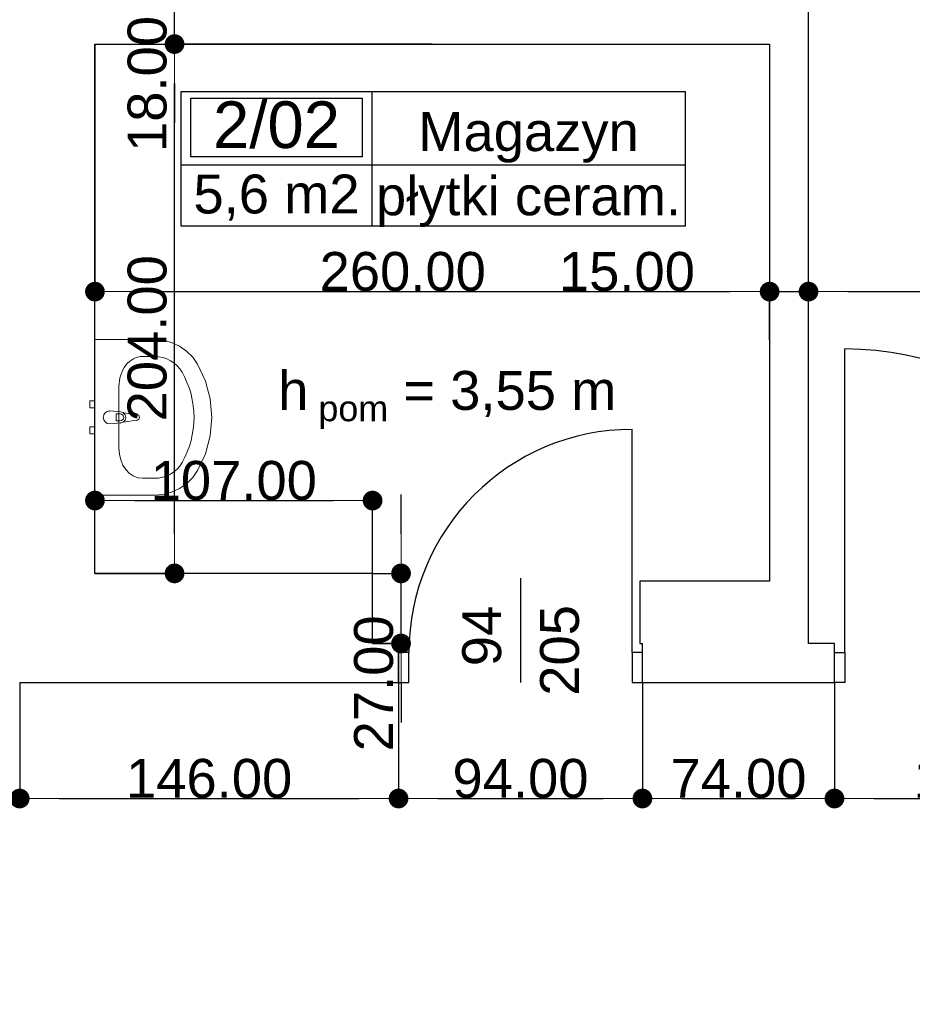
# Model space of a CAD drawing. Header units: millimetres. Extents: x -175445 to -20415, y -559200 to 231527.
# Tile 221 of 256: x -160191 to -156751, y -23159 to -19364. Entities that reach past the tile are written whole.
import ezdxf
from ezdxf.enums import TextEntityAlignment as Align

# ---------------------------------------------------------------- set-up
doc = ezdxf.new("R2010")
doc.units = ezdxf.units.MM
doc.header["$MEASUREMENT"] = 0
for name, color, linetype in [('Drzwi', 7, 'Continuous'), ('Obiekt', 7, 'Continuous'), ('Strefa', 7, 'Continuous'), ('Słup', 7, 'Continuous'), ('Tekst', 7, 'Continuous'), ('Wymiary', 63, 'Continuous'), ('Ściana', 7, 'Continuous')]:
    doc.layers.add(name, color=color, linetype=linetype)
doc.styles.add('Arial', font='txt')
doc.styles.add('Times new roman', font='txt')
doc.dimstyles.new('GENERATED_STYLE__1', dxfattribs={"dimtxt": 150, "dimasz": 152, "dimexe": 0.18, "dimexo": 0, "dimgap": 0.09, "dimtad": 1, "dimtih": 1, "dimtoh": 1, "dimlfac": 0.1, "dimzin": 0, "dimdsep": 46, "dimtxsty": 'Arial', "dimblk": 'ARROWHEAD_11', "dimblk1": 'ARROWHEAD_11', "dimblk2": 'ARROWHEAD_11', "dimcen": 0.09, "dimclrd": 114, "dimclre": 114, "dimclrt": 114, "dimazin": 0, "dimtfac": 1, "dimtdec": 4, "dimtmove": 0, "dimatfit": 3, "dimfxl": 1, "dimtolj": 1, "dimtzin": 0, "dimarcsym": 0})
doc.dimstyles.new('GENERATED_STYLE__3', dxfattribs={"dimtxt": 150, "dimasz": 152, "dimexe": 0.18, "dimexo": 0, "dimgap": 0.09, "dimtad": 1, "dimlfac": 0.1, "dimzin": 0, "dimdsep": 46, "dimtxsty": 'Arial', "dimblk": 'ARROWHEAD_11', "dimblk1": 'ARROWHEAD_11', "dimblk2": 'ARROWHEAD_11', "dimcen": 0.09, "dimclrd": 114, "dimclre": 114, "dimclrt": 114, "dimazin": 0, "dimtfac": 1, "dimtdec": 4, "dimtmove": 2, "dimatfit": 3, "dimfxl": 1, "dimtolj": 1, "dimtzin": 0, "dimarcsym": 0})

# ---------------------------------------------------------------- blocks, each defined once
blk = doc.blocks.new('Magazyn_2_02_5', base_point=(-153141.1, 37133.6))
at = {"layer": 'Strefa'}
for p, q in [((-153875.2, 37416.4), (-151933, 37416.4)), ((-153875.2, 36897.9), (-153875.2, 37416.4)), ((-153141.1, 37416.4), (-153141.1, 36897.9)), ((-151933, 37416.4), (-151933, 36897.9)), ((-153838.5, 37390.5), (-153177.8, 37390.5)), ((-153838.5, 37164.2), (-153838.5, 37390.5)), ((-153177.8, 37390.5), (-153177.8, 37164.2)), ((-153177.8, 37164.2), (-153838.5, 37164.2)), ((-153875.2, 37133.6), (-151933, 37133.6)), ((-151933, 36897.9), (-153875.2, 36897.9))]:
    blk.add_line(p, q, dxfattribs=at)
at = {"layer": 'Strefa', "style": 'Arial'}
for tag, height, p in [('ROOM_NUMBER', 180, (-153508.1, 37288.5)), ('ROOM_NAME', 150, (-152537, 37262)), ('ROOM_CALC_AREA', 150, (-153508.1, 37021.5)), ('floor_f', 150, (-152537, 37014.5))]:
    blk.add_attdef(tag, text='', height=height, dxfattribs=at).set_placement(p, align=Align.MIDDLE_CENTER)
blk = doc.blocks.new('ARROWHEAD_11')
at = {"color": 0, "linetype": 'Continuous', "lineweight": 0}
blk.add_line((0, 0), (-1, 0), dxfattribs=at)
at = {"color": 0, "linetype": 'Continuous', "lineweight": 0, "const_width": 0.25, "flags": 128}
blk.add_lwpolyline([(-0.125, 0, 1), (0.125, 0, 1)], format="xyb", close=True, dxfattribs=at)
blk = doc.blocks.new('*D2603')
at = {"layer": 'Defpoints', "color": 0}
for p in [(-159593.9, -19458.1), (-158600.7, -19458.1), (-159900.7, -21498.1)]:
    blk.add_point(p, dxfattribs=at)
at = {"layer": 'Wymiary', "color": 114, "lineweight": -2}
for p, q in [((-158600.7, -19458.1), (-159594.1, -19458.1)), ((-159593.9, -21346.1), (-159593.9, -19610.1)), ((-159900.7, -21498.1), (-159593.8, -21498.1))]:
    blk.add_line(p, q, dxfattribs=at)
at = {"layer": 'Wymiary', "color": 114, "lineweight": -2, "xscale": 152, "yscale": 152, "zscale": 152}
for p, rotation in [((-159593.9, -19458.1), 90), ((-159593.9, -21498.1), 270)]:
    blk.add_blockref('ARROWHEAD_11', p, dxfattribs=dict(at, rotation=rotation))
at = {"layer": 'Wymiary', "color": 114, "lineweight": 13, "insert": (-159698.9, -20591.9), "char_height": 150, "attachment_point": 5, "rotation": 90, "style": 'Arial'}
blk.add_mtext('\\A1;204.00', dxfattribs=at)
blk = doc.blocks.new('*D2604')
at = {"layer": 'Defpoints', "color": 0}
for p in [(-159593.9, -19278.1), (-158600.7, -19278.1), (-158600.7, -19458.1)]:
    blk.add_point(p, dxfattribs=at)
at = {"layer": 'Wymiary', "color": 114, "lineweight": -2}
for p, q in [((-159593.9, -19126.1), (-159593.9, -18974.1)), ((-158600.7, -19278.1), (-159594.1, -19278.1)), ((-159593.9, -19458.1), (-159593.9, -19278.1)), ((-158600.7, -19458.1), (-159594.1, -19458.1)), ((-159593.9, -19610.1), (-159593.9, -19762.1))]:
    blk.add_line(p, q, dxfattribs=at)
at = {"layer": 'Wymiary', "color": 114, "lineweight": -2, "xscale": 152, "yscale": 152, "zscale": 152}
for p, rotation in [((-159593.9, -19278.1), 270), ((-159593.9, -19458.1), 90)]:
    blk.add_blockref('ARROWHEAD_11', p, dxfattribs=dict(at, rotation=rotation))
at = {"layer": 'Wymiary', "color": 114, "lineweight": 13, "insert": (-159698.9, -19611.9), "char_height": 150, "attachment_point": 5, "rotation": 90, "style": 'Arial'}
blk.add_mtext('\\A1;18.00', dxfattribs=at)
blk = doc.blocks.new('*D2896')
at = {"layer": 'Defpoints', "color": 0}
for p in [(-158830.7, -21498.1), (-158721.1, -21498.1), (-158830.7, -21768.1)]:
    blk.add_point(p, dxfattribs=at)
at = {"layer": 'Wymiary', "color": 114, "lineweight": -2}
for p, q in [((-158721.1, -21346.1), (-158721.1, -21194.1)), ((-158830.7, -21498.1), (-158720.9, -21498.1)), ((-158721.1, -21768.1), (-158721.1, -21498.1)), ((-158830.7, -21768.1), (-158720.9, -21768.1)), ((-158721.1, -21920.1), (-158721.1, -22072.1))]:
    blk.add_line(p, q, dxfattribs=at)
at = {"layer": 'Wymiary', "color": 114, "lineweight": -2, "xscale": 152, "yscale": 152, "zscale": 152}
for p, rotation in [((-158721.1, -21498.1), 270), ((-158721.1, -21768.1), 90)]:
    blk.add_blockref('ARROWHEAD_11', p, dxfattribs=dict(at, rotation=rotation))
at = {"layer": 'Wymiary', "color": 114, "lineweight": 13, "insert": (-158826.1, -21921.9), "char_height": 150, "attachment_point": 5, "rotation": 90, "style": 'Arial'}
blk.add_mtext('\\A1;27.00', dxfattribs=at)
blk = doc.blocks.new('*D2897')
at = {"layer": 'Defpoints', "color": 0}
for p in [(-158830.7, -21217.4), (-159900.7, -21498.1), (-158830.7, -21498.1)]:
    blk.add_point(p, dxfattribs=at)
at = {"layer": 'Wymiary', "color": 114, "lineweight": -2}
for p, q in [((-159900.7, -21498.1), (-159900.7, -21217.2)), ((-159748.7, -21217.4), (-158982.7, -21217.4)), ((-158830.7, -21498.1), (-158830.7, -21217.2))]:
    blk.add_line(p, q, dxfattribs=at)
at = {"layer": 'Wymiary', "color": 114, "lineweight": -2, "xscale": 152, "yscale": 152, "zscale": 152, "rotation": 180}
blk.add_blockref('ARROWHEAD_11', (-159900.7, -21217.4), dxfattribs=at)
at = {"layer": 'Wymiary', "color": 114, "lineweight": -2, "xscale": 152, "yscale": 152, "zscale": 152}
blk.add_blockref('ARROWHEAD_11', (-158830.7, -21217.4), dxfattribs=at)
at = {"layer": 'Wymiary', "color": 114, "lineweight": 13, "insert": (-159365.7, -21140.7), "char_height": 150, "attachment_point": 5, "style": 'Arial'}
blk.add_mtext('\\A1;107.00', dxfattribs=at)
blk = doc.blocks.new('*D2929')
at = {"layer": 'Defpoints', "color": 0}
for p in [(-160190.7, -21918.1), (-158730.7, -21918.1), (-158730.7, -22365.7)]:
    blk.add_point(p, dxfattribs=at)
at = {"layer": 'Wymiary', "color": 114, "lineweight": -2}
for p, q in [((-160190.7, -21918.1), (-160190.7, -22365.9)), ((-158730.7, -21918.1), (-158730.7, -22365.9)), ((-160038.7, -22365.7), (-158882.7, -22365.7))]:
    blk.add_line(p, q, dxfattribs=at)
at = {"layer": 'Wymiary', "color": 114, "lineweight": -2, "xscale": 152, "yscale": 152, "zscale": 152, "rotation": 180}
blk.add_blockref('ARROWHEAD_11', (-160190.7, -22365.7), dxfattribs=at)
at = {"layer": 'Wymiary', "color": 114, "lineweight": -2, "xscale": 152, "yscale": 152, "zscale": 152}
blk.add_blockref('ARROWHEAD_11', (-158730.7, -22365.7), dxfattribs=at)
at = {"layer": 'Wymiary', "color": 114, "lineweight": 13, "insert": (-159460.7, -22289.1), "char_height": 150, "attachment_point": 5, "style": 'Arial'}
blk.add_mtext('\\A1;146.00', dxfattribs=at)
blk = doc.blocks.new('*D2930')
at = {"layer": 'Defpoints', "color": 0}
for p in [(-158730.7, -21918.1), (-157790.7, -21918.1), (-157790.7, -22365.7)]:
    blk.add_point(p, dxfattribs=at)
at = {"layer": 'Wymiary', "color": 114, "lineweight": -2}
for p, q in [((-158730.7, -21918.1), (-158730.7, -22365.9)), ((-157790.7, -21918.1), (-157790.7, -22365.9)), ((-158578.7, -22365.7), (-157942.7, -22365.7))]:
    blk.add_line(p, q, dxfattribs=at)
at = {"layer": 'Wymiary', "color": 114, "lineweight": -2, "xscale": 152, "yscale": 152, "zscale": 152, "rotation": 180}
blk.add_blockref('ARROWHEAD_11', (-158730.7, -22365.7), dxfattribs=at)
at = {"layer": 'Wymiary', "color": 114, "lineweight": -2, "xscale": 152, "yscale": 152, "zscale": 152}
blk.add_blockref('ARROWHEAD_11', (-157790.7, -22365.7), dxfattribs=at)
at = {"layer": 'Wymiary', "color": 114, "lineweight": 13, "insert": (-158260.7, -22289.1), "char_height": 150, "attachment_point": 5, "style": 'Arial'}
blk.add_mtext('\\A1;94.00', dxfattribs=at)
blk = doc.blocks.new('*D2931')
at = {"layer": 'Defpoints', "color": 0}
for p in [(-157790.7, -21918.1), (-157050.7, -21918.1), (-157050.7, -22365.7)]:
    blk.add_point(p, dxfattribs=at)
at = {"layer": 'Wymiary', "color": 114, "lineweight": -2}
for p, q in [((-157790.7, -21918.1), (-157790.7, -22365.9)), ((-157050.7, -21918.1), (-157050.7, -22365.9)), ((-157638.7, -22365.7), (-157202.7, -22365.7))]:
    blk.add_line(p, q, dxfattribs=at)
at = {"layer": 'Wymiary', "color": 114, "lineweight": -2, "xscale": 152, "yscale": 152, "zscale": 152, "rotation": 180}
blk.add_blockref('ARROWHEAD_11', (-157790.7, -22365.7), dxfattribs=at)
at = {"layer": 'Wymiary', "color": 114, "lineweight": -2, "xscale": 152, "yscale": 152, "zscale": 152}
blk.add_blockref('ARROWHEAD_11', (-157050.7, -22365.7), dxfattribs=at)
at = {"layer": 'Wymiary', "color": 114, "lineweight": 13, "insert": (-157420.7, -22289.1), "char_height": 150, "attachment_point": 5, "style": 'Arial'}
blk.add_mtext('\\A1;74.00', dxfattribs=at)
blk = doc.blocks.new('*D2932')
at = {"layer": 'Defpoints', "color": 0}
for p in [(-157050.7, -21918.1), (-155800.7, -21918.1), (-155800.7, -22365.7)]:
    blk.add_point(p, dxfattribs=at)
at = {"layer": 'Wymiary', "color": 114, "lineweight": -2}
for p, q in [((-157050.7, -21918.1), (-157050.7, -22365.9)), ((-155800.7, -21918.1), (-155800.7, -22365.9)), ((-156898.7, -22365.7), (-155952.7, -22365.7))]:
    blk.add_line(p, q, dxfattribs=at)
at = {"layer": 'Wymiary', "color": 114, "lineweight": -2, "xscale": 152, "yscale": 152, "zscale": 152, "rotation": 180}
blk.add_blockref('ARROWHEAD_11', (-157050.7, -22365.7), dxfattribs=at)
at = {"layer": 'Wymiary', "color": 114, "lineweight": -2, "xscale": 152, "yscale": 152, "zscale": 152}
blk.add_blockref('ARROWHEAD_11', (-155800.7, -22365.7), dxfattribs=at)
at = {"layer": 'Wymiary', "color": 114, "lineweight": 13, "insert": (-156425.7, -22289.1), "char_height": 150, "attachment_point": 5, "style": 'Arial'}
blk.add_mtext('\\A1;125.00', dxfattribs=at)
blk = doc.blocks.new('*D2996')
at = {"layer": 'Defpoints', "color": 0}
for p in [(-159900.7, -19458.1), (-157300.7, -20412.1), (-157300.7, -20598.1)]:
    blk.add_point(p, dxfattribs=at)
at = {"layer": 'Wymiary', "color": 114, "lineweight": -2}
for p, q in [((-159900.7, -19458.1), (-159900.7, -20412.3)), ((-159748.7, -20412.1), (-157452.7, -20412.1)), ((-157300.7, -20598.1), (-157300.7, -20411.9))]:
    blk.add_line(p, q, dxfattribs=at)
at = {"layer": 'Wymiary', "color": 114, "lineweight": -2, "xscale": 152, "yscale": 152, "zscale": 152, "rotation": 180}
blk.add_blockref('ARROWHEAD_11', (-159900.7, -20412.1), dxfattribs=at)
at = {"layer": 'Wymiary', "color": 114, "lineweight": -2, "xscale": 152, "yscale": 152, "zscale": 152}
blk.add_blockref('ARROWHEAD_11', (-157300.7, -20412.1), dxfattribs=at)
at = {"layer": 'Wymiary', "color": 114, "lineweight": 13, "insert": (-158714.6, -20335.4), "char_height": 150, "attachment_point": 5, "style": 'Arial'}
blk.add_mtext('\\A1;260.00', dxfattribs=at)
blk = doc.blocks.new('*D2997')
at = {"layer": 'Defpoints', "color": 0}
for p in [(-157150.7, -20412.1), (-157300.7, -20598.1), (-157150.7, -20598.1)]:
    blk.add_point(p, dxfattribs=at)
at = {"layer": 'Wymiary', "color": 114, "lineweight": -2}
for p, q in [((-158096.4, -20412.1), (-157604.7, -20412.1)), ((-157604.7, -20412.1), (-157452.7, -20412.1)), ((-157300.7, -20598.1), (-157300.7, -20411.9)), ((-157300.7, -20412.1), (-157150.7, -20412.1)), ((-157150.7, -20598.1), (-157150.7, -20411.9)), ((-156998.7, -20412.1), (-156846.7, -20412.1))]:
    blk.add_line(p, q, dxfattribs=at)
at = {"layer": 'Wymiary', "color": 114, "lineweight": -2, "xscale": 152, "yscale": 152, "zscale": 152}
blk.add_blockref('ARROWHEAD_11', (-157300.7, -20412.1), dxfattribs=at)
at = {"layer": 'Wymiary', "color": 114, "lineweight": -2, "xscale": 152, "yscale": 152, "zscale": 152, "rotation": 180}
blk.add_blockref('ARROWHEAD_11', (-157150.7, -20412.1), dxfattribs=at)
at = {"layer": 'Wymiary', "color": 114, "lineweight": 13, "insert": (-157850.6, -20335.4), "char_height": 150, "attachment_point": 5, "style": 'Arial'}
blk.add_mtext('\\A1;15.00', dxfattribs=at)
blk = doc.blocks.new('*D2998')
at = {"layer": 'Defpoints', "color": 0}
for p in [(-155010.7, -20412.1), (-157150.7, -20598.1), (-155010.7, -20603.1)]:
    blk.add_point(p, dxfattribs=at)
at = {"layer": 'Wymiary', "color": 114, "lineweight": -2}
for p, q in [((-157150.7, -20598.1), (-157150.7, -20411.9)), ((-156998.7, -20412.1), (-155162.7, -20412.1)), ((-155010.7, -20603.1), (-155010.7, -20411.9))]:
    blk.add_line(p, q, dxfattribs=at)
at = {"layer": 'Wymiary', "color": 114, "lineweight": -2, "xscale": 152, "yscale": 152, "zscale": 152, "rotation": 180}
blk.add_blockref('ARROWHEAD_11', (-157150.7, -20412.1), dxfattribs=at)
at = {"layer": 'Wymiary', "color": 114, "lineweight": -2, "xscale": 152, "yscale": 152, "zscale": 152}
blk.add_blockref('ARROWHEAD_11', (-155010.7, -20412.1), dxfattribs=at)
at = {"layer": 'Wymiary', "color": 114, "lineweight": 13, "insert": (-156080.7, -20335.4), "char_height": 150, "attachment_point": 5, "style": 'Arial'}
blk.add_mtext('\\A1;214.00', dxfattribs=at)
blk = doc.blocks.new('*D3104')
at = {"layer": 'Defpoints', "color": 0}
for p in [(-171146.4, -21885.2), (-73250.7, -36498.1), (-73250.7, -44436.1)]:
    blk.add_point(p, dxfattribs=at)
at = {"layer": 'Wymiary', "color": 114, "lineweight": -2}
for p, q in [((-171146.4, -21885.2), (-171146.4, -44436.3)), ((-73250.7, -36498.1), (-73250.7, -44436.3)), ((-170994.4, -44436.1), (-73402.7, -44436.1))]:
    blk.add_line(p, q, dxfattribs=at)
at = {"layer": 'Wymiary', "color": 114, "lineweight": -2, "xscale": 152, "yscale": 152, "zscale": 152, "rotation": 180}
blk.add_blockref('ARROWHEAD_11', (-171146.4, -44436.1), dxfattribs=at)
at = {"layer": 'Wymiary', "color": 114, "lineweight": -2, "xscale": 152, "yscale": 152, "zscale": 152}
blk.add_blockref('ARROWHEAD_11', (-73250.7, -44436.1), dxfattribs=at)
at = {"layer": 'Wymiary', "color": 114, "lineweight": 13, "insert": (-122198.5, -44359.4), "char_height": 150, "attachment_point": 5, "style": 'Arial'}
blk.add_mtext('\\A1;9790', dxfattribs=at)

msp = doc.modelspace()

# ---------------------------------------------------------------- linework, layer by layer
at = {"layer": 'Drzwi'}
for p, q in [((-157010.722, -21803.06), (-157010.722, -20633.06)), ((-157830.722, -21803.06), (-157830.722, -20943.06)), ((-158690.722, -21803.06), (-158730.722, -21803.06)), ((-158730.722, -21803.06), (-158730.722, -21918.06)), ((-158730.722, -21918.06), (-158730.722, -21803.06)), ((-158690.722, -21918.06), (-158690.722, -21803.06)), ((-157790.722, -21803.06), (-157830.722, -21803.06)), ((-157830.722, -21803.06), (-157830.722, -21918.06)), ((-157790.722, -21918.06), (-157790.722, -21803.06)), ((-157790.722, -21918.06), (-157790.722, -21803.06)), ((-157050.722, -21803.06), (-157010.722, -21803.06)), ((-157050.722, -21918.06), (-157050.722, -21803.06)), ((-157050.722, -21918.06), (-157050.722, -21803.06)), ((-157010.722, -21803.06), (-157010.722, -21918.06)), ((-158730.722, -21918.06), (-158690.722, -21918.06)), ((-157830.722, -21918.06), (-157790.722, -21918.06)), ((-157010.722, -21918.06), (-157050.722, -21918.06))]:
    msp.add_line(p, q, dxfattribs=at)
for centre, radius, start, end in [((-157010.722, -21803.06), 1170, 0, 90), ((-157830.722, -21803.06), 860, 90, 180)]:
    msp.add_arc(centre, radius, start, end, dxfattribs=at)
at = {"layer": 'Obiekt', "color": 8, "lineweight": 5}
for p, q in [((-159900.722, -21196.857), (-159900.722, -20596.857)), ((-159900.722, -20596.857), (-159671.631, -20596.857)), ((-159671.631, -20596.857), (-159637.909, -20599.752)), ((-159637.909, -20599.752), (-159605.265, -20608.344)), ((-159605.265, -20608.344), (-159574.742, -20622.359)), ((-159574.742, -20622.359), (-159547.315, -20641.348)), ((-159547.315, -20641.348), (-159523.862, -20664.705)), ((-159717.449, -20662.075), (-159671.631, -20662.075)), ((-159523.862, -20664.705), (-159505.131, -20691.683)), ((-159505.131, -20691.683), (-159475.19, -20756.875)), ((-159475.19, -20756.875), (-159456.891, -20825.896)), ((-159808.404, -21015.683), (-159808.404, -20778.031)), ((-159456.891, -20825.896), (-159450.735, -20896.857)), ((-159920.722, -20833.357), (-159900.722, -20833.357)), ((-159920.722, -20860.357), (-159920.722, -20833.357)), ((-159900.722, -20860.357), (-159920.722, -20860.357)), ((-159900.722, -20833.357), (-159900.722, -20860.357)), ((-159843.404, -20871.857), (-159801.451, -20875.857)), ((-159803.623, -20883.257), (-159818.493, -20883.257)), ((-159818.493, -20883.257), (-159818.493, -20910.457)), ((-159791.938, -20879.127), (-159739.004, -20885.757)), ((-159739.004, -20907.957), (-159791.938, -20914.587)), ((-159450.735, -20896.857), (-159456.891, -20967.819)), ((-159920.722, -20933.357), (-159900.722, -20933.357)), ((-159920.722, -20960.357), (-159920.722, -20933.357)), ((-159900.722, -20933.357), (-159900.722, -20960.357)), ((-159801.451, -20917.857), (-159843.404, -20921.857)), ((-159818.493, -20910.457), (-159803.623, -20910.457)), ((-159900.722, -20960.357), (-159920.722, -20960.357)), ((-159456.891, -20967.819), (-159475.19, -21036.839)), ((-159475.19, -21036.839), (-159505.131, -21102.031)), ((-159717.449, -21131.64), (-159671.631, -21131.64)), ((-159523.862, -21129.009), (-159547.315, -21152.366)), ((-159505.131, -21102.031), (-159523.862, -21129.009)), ((-159574.742, -21171.356), (-159605.265, -21185.37)), ((-159547.315, -21152.366), (-159574.742, -21171.356)), ((-159671.631, -21196.857), (-159900.722, -21196.857)), ((-159637.909, -21193.962), (-159671.631, -21196.857)), ((-159605.265, -21185.37), (-159637.909, -21193.962))]:
    msp.add_line(p, q, dxfattribs=at)
at = {"layer": 'Obiekt'}
msp.add_line((-158260.722, -21516.682), (-158260.722, -21918.06), dxfattribs=at)
at = {"layer": 'Obiekt', "color": 8, "lineweight": 5}
for centre, radius, start, end in [((-159843.404, -20896.857), 25, 90, 270), ((-159803.623, -20896.857), 13.6, 270, 90), ((-159803.351, -20896.857), 21.086, 57.228975, 84.830393), ((-159803.351, -20896.857), 21.086, 302.771025, 57.228975), ((-159740.394, -20896.857), 11.187, 277.138925, 82.861075), ((-159803.351, -20896.857), 21.086, 275.169607, 302.771025)]:
    msp.add_arc(centre, radius, start, end, dxfattribs=at)
for centre, major_axis, ratio, start_param, end_param in [((-159717.449, -20778.162), (0, 116.066), 0.78364566, 0, 1.57079633), ((-159671.631, -20778.005), (121.2, 0), 0.95652174, 0.49697483, 1.57079633), ((-159900.722, -20896.857), (381.818, 0), 0.95652174, 5.78621047, 6.78016015), ((-159717.449, -21015.553), (0, 116.066), 0.78364566, 1.57079633, 3.14159265), ((-159671.631, -21015.709), (121.2, 0), 0.95652174, 4.71238898, 5.78621048)]:
    msp.add_ellipse(centre, major_axis=major_axis, ratio=ratio, start_param=start_param, end_param=end_param, dxfattribs=at)
for p in [(-159843.404, -20871.857), (-159791.938, -20879.127), (-159739.004, -20907.957), (-159801.451, -20917.857)]:
    msp.add_point(p, dxfattribs=at)
at = {"layer": 'Słup'}
for p, q in [((-158830.722, -21498.06), (-159900.722, -21498.06)), ((-158830.722, -21768.06), (-158830.722, -21498.06)), ((-157300.722, -21528.06), (-157800.722, -21528.06)), ((-157800.722, -21528.06), (-157800.722, -21768.06)), ((-157800.722, -21768.06), (-157790.722, -21768.061))]:
    msp.add_line(p, q, dxfattribs=at)
at = {"layer": 'Ściana'}
for p, q in [((-158730.722, -21803.06), (-158730.722, -21768.06)), ((-157790.722, -21803.06), (-157790.722, -21768.06)), ((-157050.722, -21803.06), (-157050.722, -21768.06)), ((-158730.722, -21918.06), (-158730.722, -21803.06)), ((-157790.722, -21918.06), (-157790.722, -21803.06)), ((-157050.722, -21918.06), (-157050.722, -21803.06))]:
    msp.add_line(p, q, dxfattribs=at)
at = {"layer": 'Ściana', "flags": 128}
for points in [[(-157150.722, -21768.06), (-157150.722, -19278.06)], [(-159900.722, -19458.06), (-157300.722, -19458.06)], [(-159900.722, -21498.06), (-159900.722, -19458.06)], [(-157300.722, -19458.06), (-157300.722, -21528.06)], [(-158730.722, -21768.06), (-158830.722, -21768.06)], [(-157050.722, -21768.06), (-157150.722, -21768.06)], [(-160190.722, -21918.06), (-158730.722, -21918.06)], [(-157790.722, -21918.06), (-157050.722, -21918.06)]]:
    msp.add_lwpolyline(points, dxfattribs=at)

# ---------------------------------------------------------------- block references
at = {"layer": 'Strefa'}
ref = msp.add_blockref('Magazyn_2_02_5', (-158833.869, -19923.773), dxfattribs=at)
ref.add_attrib('ROOM_NAME', 'Magazyn', dxfattribs={"color": 7, "height": 150, "style": 'Arial'}).set_placement((-158229.789, -19795.372), align=Align.MIDDLE_CENTER)
ref.add_attrib('ROOM_NUMBER', '2/02', dxfattribs={"color": 7, "height": 180, "style": 'Arial'}).set_placement((-159200.89, -19768.825), align=Align.MIDDLE_CENTER)
ref.add_attrib('ROOM_CALC_AREA', '5,6 m2', dxfattribs={"color": 7, "height": 150, "style": 'Arial'}).set_placement((-159200.89, -20035.827), align=Align.MIDDLE_CENTER)
ref.add_attrib('floor_f', 'płytki ceram.', dxfattribs={"color": 7, "height": 150, "style": 'Arial'}).set_placement((-158229.789, -20042.872), align=Align.MIDDLE_CENTER)

# ---------------------------------------------------------------- texts
at = {"layer": 'Obiekt', "char_height": 150, "attachment_point": 7, "rotation": 90, "style": 'Arial'}
for s, insert in [('\\A1;{\\fArial|b0|i0|c238|p38;94}', (-158333.254, -21855.892)), ('\\A1;{\\fArial|b0|i0|c238|p38;205}', (-158033.254, -21969.721))]:
    msp.add_mtext(s, dxfattribs=dict(at, insert=insert))
at = {"layer": 'Tekst', "insert": (-158542.815, -20674.066), "char_height": 150, "attachment_point": 2, "style": 'Times new roman'}
msp.add_mtext('\\A1;{\\fArial|b0|i0|c0|p38;h\\fArial|b0|i0|c0|p38;\\A1{\\H.66x;\\S ^  pom;}\\fArial|b0|i0|c0|p38; = 3,55 m}', dxfattribs=at)

# ---------------------------------------------------------------- dimensions: what is measured, and where the dimension line sits
at = {"layer": 'Wymiary', "color": 114, "lineweight": 13}
for base, p1, p2, picture, middle in [((-159593.932, -19278.06), (-158600.722, -19458.06), (-158600.722, -19278.06), '*D2604', (-159698.932, -19611.889)), ((-159593.932, -19458.06), (-159900.722, -21498.06), (-158600.722, -19458.06), '*D2603', (-159698.932, -20591.889)), ((-158721.088, -21498.06), (-158830.722, -21768.06), (-158830.722, -21498.06), '*D2896', (-158826.088, -21921.889))]:
    dim = msp.add_linear_dim(base=base, p1=p1, p2=p2, angle=90, dimstyle='GENERATED_STYLE__3', dxfattribs=at)
    dim.commit()
    dim.dimension.update_dxf_attribs({"geometry": picture, "text_midpoint": middle, "dimtype": 160, "text_rotation": 90})
for base, p1, p2, picture, middle in [((-157300.722, -20412.099), (-159900.722, -19458.06), (-157300.722, -20598.06), '*D2996', (-158714.551, -20412.099)), ((-157150.722, -20412.099), (-157300.722, -20598.06), (-157150.722, -20598.06), '*D2997', (-157850.583, -20412.099)), ((-155010.722, -20412.099), (-157150.722, -20598.06), (-155010.722, -20603.06), '*D2998', (-156080.722, -20412.099)), ((-158830.722, -21217.366), (-159900.722, -21498.06), (-158830.722, -21498.06), '*D2897', (-159365.722, -21217.366)), ((-158730.722, -22365.74), (-160190.722, -21918.06), (-158730.722, -21918.06), '*D2929', (-159460.722, -22365.74)), ((-157790.722, -22365.74), (-158730.722, -21918.06), (-157790.722, -21918.06), '*D2930', (-158260.722, -22365.74)), ((-157050.722, -22365.74), (-157790.722, -21918.06), (-157050.722, -21918.06), '*D2931', (-157420.722, -22365.74)), ((-155800.722, -22365.74), (-157050.722, -21918.06), (-155800.722, -21918.06), '*D2932', (-156425.722, -22365.74))]:
    dim = msp.add_linear_dim(base=base, p1=p1, p2=p2, dimstyle='GENERATED_STYLE__1', dxfattribs=at)
    dim.commit()
    dim.dimension.update_dxf_attribs({"geometry": picture, "text_midpoint": middle, "dimtype": 160})
dim = msp.add_linear_dim(base=(-73250.715, -44436.085), p1=(-171146.377, -21885.197), p2=(-73250.715, -36498.101), text='9790', dimstyle='GENERATED_STYLE__1', dxfattribs=at)
dim.commit()
dim.dimension.update_dxf_attribs({"geometry": '*D3104', "text_midpoint": (-122198.546, -44436.085), "dimtype": 160})

doc.saveas('drawing.dxf')
